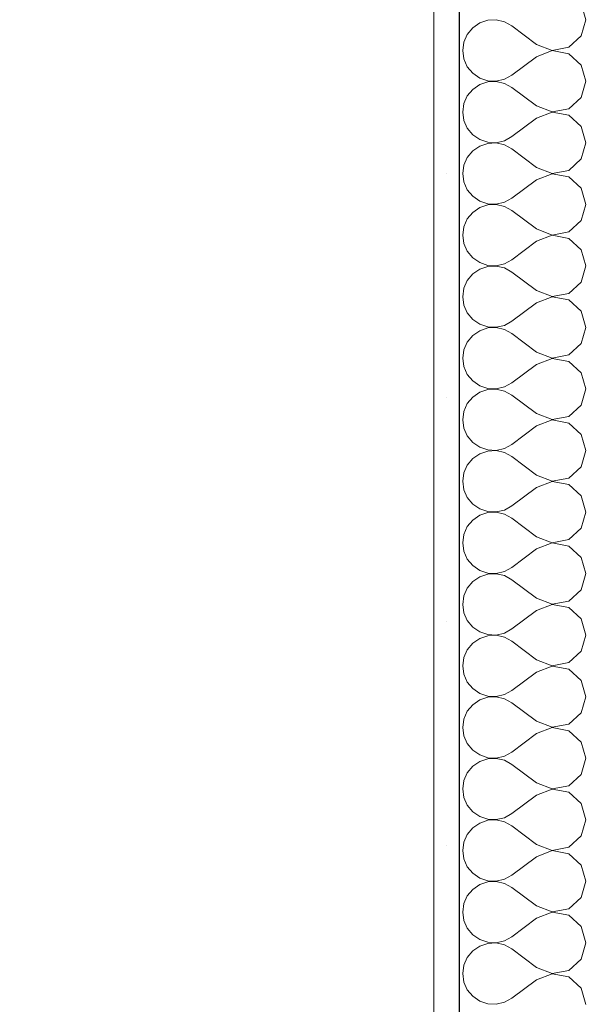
# Model space of a CAD drawing. Header units: millimetres. Extents: x 53458 to 260960, y -123310 to -87533.
# Tile 14 of 256: x 64760 to 64979, y -117798 to -117417. Entities that reach past the tile are written whole.
import ezdxf

# ---------------------------------------------------------------- set-up
doc = ezdxf.new("R2010")
doc.units = ezdxf.units.MM
doc.header["$MEASUREMENT"] = 0
doc.layers.add('Nowe_A-Wymiary-Zewnętrzne', color=7, linetype='Continuous')
doc.layers.add('Nowe_A-Ściany-Wewnętrzne', color=7, linetype='Continuous')
doc.layers.add('Nowe_A-Wymiary-Zewnętrzne_Nr_pióra__45', color=7, linetype='Continuous', lineweight=15, true_color=0x40a5ff)
doc.layers.add('Nowe_A-Wymiary-Zewnętrzne_Nr_pióra__85', color=7, linetype='Continuous', lineweight=13, true_color=0x80c2ff)
for name, color, linetype, lineweight in [('Nowe_A-Wymiary-Zewnętrzne_Nr_pióra__46', 5, 'Continuous', 15), ('Nowe_A-Ściany-Wewnętrzne_Nr_pióra__174', 7, 'Continuous', 5), ('Nowe_A-Ściany-Wewnętrzne_Nr_pióra__27', 7, 'Continuous', 25), ('Nowe_A-Ściany-Wewnętrzne_Nr_pióra__47', 7, 'Continuous', 15)]:
    doc.layers.add(name, color=color, linetype=linetype, lineweight=lineweight)
doc.styles.add('STYL_AUTOMATYCZNY_2', font='arial.ttf')
doc.dimstyles.new('STYL_AUTOMATYCZNY__1', dxfattribs={"dimtxt": 125, "dimasz": 47.5, "dimexe": 0.18, "dimexo": 20, "dimgap": 0, "dimtad": 1, "dimtih": 1, "dimtoh": 1, "dimdec": 1, "dimlfac": 0.1, "dimzin": 0, "dimdsep": 46, "dimtxsty": 'STYL_AUTOMATYCZNY_2', "dimblk": 'ARROWHEAD_11', "dimblk1": 'ARROWHEAD_11', "dimblk2": 'ARROWHEAD_11', "dimcen": 0.09, "dimclrd": 256, "dimclre": 256, "dimclrt": 5, "dimadec": 1, "dimazin": 0, "dimtfac": 1, "dimtdec": 4, "dimtmove": 0, "dimatfit": 3, "dimfxl": 0, "dimtolj": 1, "dimtzin": 0, "dimarcsym": 0})
doc.dimstyles.new('STYL_AUTOMATYCZNY__2', dxfattribs={"dimtxt": 125, "dimasz": 47.5, "dimexe": 0.18, "dimexo": 20, "dimgap": 0, "dimtad": 1, "dimdec": 1, "dimlfac": 0.1, "dimzin": 0, "dimdsep": 46, "dimtxsty": 'STYL_AUTOMATYCZNY_2', "dimblk": 'ARROWHEAD_11', "dimblk1": 'ARROWHEAD_11', "dimblk2": 'ARROWHEAD_11', "dimcen": 0.09, "dimclrd": 256, "dimclre": 256, "dimclrt": 5, "dimadec": 1, "dimazin": 0, "dimtfac": 1, "dimtdec": 4, "dimtmove": 0, "dimatfit": 3, "dimfxl": 0, "dimtolj": 1, "dimtzin": 0, "dimarcsym": 0})

# ---------------------------------------------------------------- blocks, each defined once
blk = doc.blocks.new('*X257')
at = {"layer": 'Nowe_A-Ściany-Wewnętrzne_Nr_pióra__174', "color": 7, "linetype": 'Continuous', "lineweight": 5}
for p, q in [((64978.88, -117416.67), (64977.1, -117410.41)), ((64940.96, -117416.87), (64937.84, -117417.92)), ((64944.24, -117416.71), (64940.96, -117416.87)), ((64947.44, -117417.46), (64944.24, -117416.71)), ((64977.1, -117422.93), (64978.88, -117416.67)), ((64935.14, -117419.78), (64933.04, -117422.31)), ((64937.84, -117417.92), (64935.14, -117419.78)), ((64950.31, -117419.05), (64947.44, -117417.46)), ((64959.83, -117426.19), (64950.31, -117419.05)), ((64933.04, -117422.31), (64931.72, -117425.32)), ((64972.3, -117427.31), (64977.1, -117422.93)), ((64931.72, -117425.32), (64931.26, -117428.57)), ((64959.83, -117426.19), (64965.91, -117428.52)), ((64965.91, -117428.52), (64972.3, -117427.31)), ((64931.26, -117428.57), (64931.72, -117431.82)), ((64931.72, -117431.82), (64933.04, -117434.83)), ((64959.83, -117430.95), (64950.31, -117438.1)), ((64965.91, -117428.62), (64959.83, -117430.95)), ((64972.3, -117429.83), (64965.91, -117428.62)), ((64977.1, -117434.22), (64972.3, -117429.83)), ((64933.04, -117434.83), (64935.14, -117437.36)), ((64978.88, -117440.48), (64977.1, -117434.22)), ((64935.14, -117437.36), (64937.84, -117439.22)), ((64937.84, -117439.22), (64940.96, -117440.27)), ((64944.24, -117440.43), (64947.44, -117439.68)), ((64947.44, -117439.68), (64950.31, -117438.1)), ((64935.14, -117443.59), (64933.04, -117446.12)), ((64937.84, -117441.73), (64935.14, -117443.59)), ((64940.96, -117440.68), (64937.84, -117441.73)), ((64940.96, -117440.27), (64944.24, -117440.43)), ((64944.24, -117440.52), (64940.96, -117440.68)), ((64947.44, -117441.27), (64944.24, -117440.52)), ((64950.31, -117442.86), (64947.44, -117441.27)), ((64959.83, -117450), (64950.31, -117442.86)), ((64977.1, -117446.73), (64978.88, -117440.48)), ((64933.04, -117446.12), (64931.72, -117449.13)), ((64972.3, -117451.12), (64977.1, -117446.73)), ((64931.72, -117449.13), (64931.26, -117452.38)), ((64959.83, -117450), (64965.91, -117452.33)), ((64965.91, -117452.33), (64972.3, -117451.12)), ((64931.26, -117452.38), (64931.72, -117455.63)), ((64959.83, -117454.76), (64950.31, -117461.9)), ((64965.91, -117452.43), (64959.83, -117454.76)), ((64972.3, -117453.64), (64965.91, -117452.43)), ((64977.1, -117458.03), (64972.3, -117453.64)), ((64931.72, -117455.63), (64933.04, -117458.64)), ((64933.04, -117458.64), (64935.14, -117461.17)), ((64978.88, -117464.29), (64977.1, -117458.03)), ((64935.14, -117461.17), (64937.84, -117463.03)), ((64947.44, -117463.49), (64950.31, -117461.9)), ((64937.84, -117465.54), (64935.14, -117467.4)), ((64937.84, -117463.03), (64940.96, -117464.08)), ((64940.96, -117464.49), (64937.84, -117465.54)), ((64940.96, -117464.08), (64944.24, -117464.24)), ((64944.24, -117464.33), (64940.96, -117464.49)), ((64944.24, -117464.24), (64947.44, -117463.49)), ((64947.44, -117465.08), (64944.24, -117464.33)), ((64950.31, -117466.67), (64947.44, -117465.08)), ((64977.1, -117470.54), (64978.88, -117464.29)), ((64933.04, -117469.93), (64931.72, -117472.94)), ((64935.14, -117467.4), (64933.04, -117469.93)), ((64959.83, -117473.81), (64950.31, -117466.67)), ((64931.72, -117472.94), (64931.26, -117476.19)), ((64959.83, -117473.81), (64965.91, -117476.14)), ((64972.3, -117474.93), (64977.1, -117470.54)), ((64931.26, -117476.19), (64931.72, -117479.44)), ((64965.91, -117476.24), (64959.83, -117478.57)), ((64965.91, -117476.14), (64972.3, -117474.93)), ((64972.3, -117477.45), (64965.91, -117476.24)), ((64977.1, -117481.84), (64972.3, -117477.45)), ((64931.72, -117479.44), (64933.04, -117482.45)), ((64959.83, -117478.57), (64950.31, -117485.71)), ((64978.88, -117488.1), (64977.1, -117481.84)), ((64933.04, -117482.45), (64935.14, -117484.98)), ((64935.14, -117484.98), (64937.84, -117486.84)), ((64937.84, -117489.35), (64935.14, -117491.21)), ((64937.84, -117486.84), (64940.96, -117487.89)), ((64940.96, -117488.3), (64937.84, -117489.35)), ((64940.96, -117487.89), (64944.24, -117488.05)), ((64944.24, -117488.14), (64940.96, -117488.3)), ((64944.24, -117488.05), (64947.44, -117487.3)), ((64947.44, -117488.89), (64944.24, -117488.14)), ((64947.44, -117487.3), (64950.31, -117485.71)), ((64950.31, -117490.48), (64947.44, -117488.89)), ((64977.1, -117494.35), (64978.88, -117488.1)), ((64935.14, -117491.21), (64933.04, -117493.74)), ((64959.83, -117497.62), (64950.31, -117490.48)), ((64931.72, -117496.75), (64931.26, -117500)), ((64933.04, -117493.74), (64931.72, -117496.75)), ((64972.3, -117498.74), (64977.1, -117494.35)), ((64931.26, -117500), (64931.72, -117503.25)), ((64959.83, -117497.62), (64965.91, -117499.95)), ((64965.91, -117500.05), (64959.83, -117502.38)), ((64965.91, -117499.95), (64972.3, -117498.74)), ((64972.3, -117501.26), (64965.91, -117500.05)), ((64931.72, -117503.25), (64933.04, -117506.26)), ((64959.83, -117502.38), (64950.31, -117509.52)), ((64977.1, -117505.65), (64972.3, -117501.26)), ((64933.04, -117506.26), (64935.14, -117508.79)), ((64978.88, -117511.9), (64977.1, -117505.65)), ((64935.14, -117508.79), (64937.84, -117510.65)), ((64937.84, -117510.65), (64940.96, -117511.7)), ((64940.96, -117512.11), (64937.84, -117513.16)), ((64940.96, -117511.7), (64944.24, -117511.86)), ((64944.24, -117511.95), (64940.96, -117512.11)), ((64944.24, -117511.86), (64947.44, -117511.11)), ((64947.44, -117512.7), (64944.24, -117511.95)), ((64947.44, -117511.11), (64950.31, -117509.52)), ((64977.1, -117518.16), (64978.88, -117511.9)), ((64935.14, -117515.02), (64933.04, -117517.55)), ((64937.84, -117513.16), (64935.14, -117515.02)), ((64950.31, -117514.29), (64947.44, -117512.7)), ((64959.83, -117521.43), (64950.31, -117514.29)), ((64933.04, -117517.55), (64931.72, -117520.56)), ((64972.3, -117522.55), (64977.1, -117518.16)), ((64931.72, -117520.56), (64931.26, -117523.81)), ((64959.83, -117521.43), (64965.91, -117523.76)), ((64965.91, -117523.76), (64972.3, -117522.55)), ((64931.26, -117523.81), (64931.72, -117527.06)), ((64931.72, -117527.06), (64933.04, -117530.07)), ((64959.83, -117526.19), (64950.31, -117533.33)), ((64965.91, -117523.86), (64959.83, -117526.19)), ((64972.3, -117525.07), (64965.91, -117523.86)), ((64977.1, -117529.46), (64972.3, -117525.07)), ((64933.04, -117530.07), (64935.14, -117532.6)), ((64978.88, -117535.71), (64977.1, -117529.46)), ((64935.14, -117532.6), (64937.84, -117534.46)), ((64937.84, -117534.46), (64940.96, -117535.51)), ((64944.24, -117535.67), (64947.44, -117534.92)), ((64947.44, -117534.92), (64950.31, -117533.33)), ((64935.14, -117538.83), (64933.04, -117541.36)), ((64937.84, -117536.97), (64935.14, -117538.83)), ((64940.96, -117535.92), (64937.84, -117536.97)), ((64940.96, -117535.51), (64944.24, -117535.67)), ((64944.24, -117535.76), (64940.96, -117535.92)), ((64947.44, -117536.51), (64944.24, -117535.76)), ((64950.31, -117538.1), (64947.44, -117536.51)), ((64959.83, -117545.24), (64950.31, -117538.1)), ((64977.1, -117541.97), (64978.88, -117535.71)), ((64933.04, -117541.36), (64931.72, -117544.37)), ((64972.3, -117546.36), (64977.1, -117541.97)), ((64931.72, -117544.37), (64931.26, -117547.62)), ((64959.83, -117545.24), (64965.91, -117547.57)), ((64965.91, -117547.57), (64972.3, -117546.36)), ((64931.26, -117547.62), (64931.72, -117550.87)), ((64959.83, -117550), (64950.31, -117557.14)), ((64965.91, -117547.67), (64959.83, -117550)), ((64972.3, -117548.88), (64965.91, -117547.67)), ((64977.1, -117553.27), (64972.3, -117548.88)), ((64931.72, -117550.87), (64933.04, -117553.88)), ((64933.04, -117553.88), (64935.14, -117556.41)), ((64978.88, -117559.52), (64977.1, -117553.27)), ((64935.14, -117556.41), (64937.84, -117558.27)), ((64947.44, -117558.73), (64950.31, -117557.14)), ((64937.84, -117560.78), (64935.14, -117562.64)), ((64937.84, -117558.27), (64940.96, -117559.32)), ((64940.96, -117559.73), (64937.84, -117560.78)), ((64940.96, -117559.32), (64944.24, -117559.48)), ((64944.24, -117559.57), (64940.96, -117559.73)), ((64944.24, -117559.48), (64947.44, -117558.73)), ((64947.44, -117560.32), (64944.24, -117559.57)), ((64950.31, -117561.9), (64947.44, -117560.32)), ((64977.1, -117565.78), (64978.88, -117559.52)), ((64933.04, -117565.17), (64931.72, -117568.18)), ((64935.14, -117562.64), (64933.04, -117565.17)), ((64959.83, -117569.05), (64950.31, -117561.9)), ((64931.72, -117568.18), (64931.26, -117571.43)), ((64959.83, -117569.05), (64965.91, -117571.38)), ((64972.3, -117570.17), (64977.1, -117565.78)), ((64931.26, -117571.43), (64931.72, -117574.68)), ((64965.91, -117571.48), (64959.83, -117573.81)), ((64965.91, -117571.38), (64972.3, -117570.17)), ((64972.3, -117572.69), (64965.91, -117571.48)), ((64977.1, -117577.07), (64972.3, -117572.69)), ((64931.72, -117574.68), (64933.04, -117577.69)), ((64959.83, -117573.81), (64950.31, -117580.95)), ((64978.88, -117583.33), (64977.1, -117577.07)), ((64933.04, -117577.69), (64935.14, -117580.22)), ((64935.14, -117580.22), (64937.84, -117582.08)), ((64937.84, -117584.59), (64935.14, -117586.45)), ((64937.84, -117582.08), (64940.96, -117583.13)), ((64940.96, -117583.54), (64937.84, -117584.59)), ((64940.96, -117583.13), (64944.24, -117583.29)), ((64944.24, -117583.38), (64940.96, -117583.54)), ((64944.24, -117583.29), (64947.44, -117582.54)), ((64947.44, -117584.12), (64944.24, -117583.38)), ((64947.44, -117582.54), (64950.31, -117580.95)), ((64950.31, -117585.71), (64947.44, -117584.12)), ((64977.1, -117589.59), (64978.88, -117583.33)), ((64935.14, -117586.45), (64933.04, -117588.98)), ((64959.83, -117592.86), (64950.31, -117585.71)), ((64931.72, -117591.98), (64931.26, -117595.24)), ((64933.04, -117588.98), (64931.72, -117591.98)), ((64972.3, -117593.98), (64977.1, -117589.59)), ((64931.26, -117595.24), (64931.72, -117598.49)), ((64959.83, -117592.86), (64965.91, -117595.19)), ((64965.91, -117595.29), (64959.83, -117597.62)), ((64965.91, -117595.19), (64972.3, -117593.98)), ((64972.3, -117596.49), (64965.91, -117595.29)), ((64931.72, -117598.49), (64933.04, -117601.5)), ((64959.83, -117597.62), (64950.31, -117604.76)), ((64977.1, -117600.88), (64972.3, -117596.49)), ((64933.04, -117601.5), (64935.14, -117604.03)), ((64978.88, -117607.14), (64977.1, -117600.88)), ((64935.14, -117604.03), (64937.84, -117605.89)), ((64937.84, -117605.89), (64940.96, -117606.94)), ((64940.96, -117607.35), (64937.84, -117608.4)), ((64940.96, -117606.94), (64944.24, -117607.09)), ((64944.24, -117607.19), (64940.96, -117607.35)), ((64944.24, -117607.09), (64947.44, -117606.35)), ((64947.44, -117607.93), (64944.24, -117607.19)), ((64947.44, -117606.35), (64950.31, -117604.76)), ((64977.1, -117613.4), (64978.88, -117607.14)), ((64935.14, -117610.26), (64933.04, -117612.79)), ((64937.84, -117608.4), (64935.14, -117610.26)), ((64950.31, -117609.52), (64947.44, -117607.93)), ((64959.83, -117616.67), (64950.31, -117609.52)), ((64933.04, -117612.79), (64931.72, -117615.79)), ((64972.3, -117617.79), (64977.1, -117613.4)), ((64931.72, -117615.79), (64931.26, -117619.05)), ((64959.83, -117616.67), (64965.91, -117619)), ((64965.91, -117619), (64972.3, -117617.79)), ((64931.26, -117619.05), (64931.72, -117622.3)), ((64931.72, -117622.3), (64933.04, -117625.31)), ((64959.83, -117621.43), (64950.31, -117628.57)), ((64965.91, -117619.1), (64959.83, -117621.43)), ((64972.3, -117620.3), (64965.91, -117619.1)), ((64977.1, -117624.69), (64972.3, -117620.3)), ((64933.04, -117625.31), (64935.14, -117627.84)), ((64978.88, -117630.95), (64977.1, -117624.69)), ((64935.14, -117627.84), (64937.84, -117629.7)), ((64937.84, -117629.7), (64940.96, -117630.75)), ((64944.24, -117630.9), (64947.44, -117630.16)), ((64947.44, -117630.16), (64950.31, -117628.57)), ((64935.14, -117634.07), (64933.04, -117636.6)), ((64937.84, -117632.21), (64935.14, -117634.07)), ((64940.96, -117631.16), (64937.84, -117632.21)), ((64940.96, -117630.75), (64944.24, -117630.9)), ((64944.24, -117631), (64940.96, -117631.16)), ((64947.44, -117631.74), (64944.24, -117631)), ((64950.31, -117633.33), (64947.44, -117631.74)), ((64959.83, -117640.48), (64950.31, -117633.33)), ((64977.1, -117637.21), (64978.88, -117630.95)), ((64933.04, -117636.6), (64931.72, -117639.6)), ((64972.3, -117641.6), (64977.1, -117637.21)), ((64931.72, -117639.6), (64931.26, -117642.86)), ((64959.83, -117640.48), (64965.91, -117642.81)), ((64965.91, -117642.81), (64972.3, -117641.6)), ((64931.26, -117642.86), (64931.72, -117646.11)), ((64959.83, -117645.24), (64950.31, -117652.38)), ((64965.91, -117642.91), (64959.83, -117645.24)), ((64972.3, -117644.11), (64965.91, -117642.91)), ((64977.1, -117648.5), (64972.3, -117644.11)), ((64931.72, -117646.11), (64933.04, -117649.12)), ((64933.04, -117649.12), (64935.14, -117651.64)), ((64978.88, -117654.76), (64977.1, -117648.5)), ((64935.14, -117651.64), (64937.84, -117653.51)), ((64947.44, -117653.97), (64950.31, -117652.38)), ((64937.84, -117656.02), (64935.14, -117657.88)), ((64937.84, -117653.51), (64940.96, -117654.55)), ((64940.96, -117654.97), (64937.84, -117656.02)), ((64940.96, -117654.55), (64944.24, -117654.71)), ((64944.24, -117654.81), (64940.96, -117654.97)), ((64944.24, -117654.71), (64947.44, -117653.97)), ((64947.44, -117655.55), (64944.24, -117654.81)), ((64950.31, -117657.14), (64947.44, -117655.55)), ((64977.1, -117661.02), (64978.88, -117654.76)), ((64933.04, -117660.41), (64931.72, -117663.41)), ((64935.14, -117657.88), (64933.04, -117660.41)), ((64959.83, -117664.29), (64950.31, -117657.14)), ((64931.72, -117663.41), (64931.26, -117666.67)), ((64959.83, -117664.29), (64965.91, -117666.62)), ((64972.3, -117665.41), (64977.1, -117661.02)), ((64931.26, -117666.67), (64931.72, -117669.92)), ((64965.91, -117666.71), (64959.83, -117669.05)), ((64965.91, -117666.62), (64972.3, -117665.41)), ((64972.3, -117667.92), (64965.91, -117666.71)), ((64977.1, -117672.31), (64972.3, -117667.92)), ((64931.72, -117669.92), (64933.04, -117672.93)), ((64959.83, -117669.05), (64950.31, -117676.19)), ((64978.88, -117678.57), (64977.1, -117672.31)), ((64933.04, -117672.93), (64935.14, -117675.45)), ((64935.14, -117675.45), (64937.84, -117677.31)), ((64937.84, -117679.83), (64935.14, -117681.69)), ((64937.84, -117677.31), (64940.96, -117678.36)), ((64940.96, -117678.78), (64937.84, -117679.83)), ((64940.96, -117678.36), (64944.24, -117678.52)), ((64944.24, -117678.62), (64940.96, -117678.78)), ((64944.24, -117678.52), (64947.44, -117677.78)), ((64947.44, -117679.36), (64944.24, -117678.62)), ((64947.44, -117677.78), (64950.31, -117676.19)), ((64950.31, -117680.95), (64947.44, -117679.36)), ((64977.1, -117684.83), (64978.88, -117678.57)), ((64935.14, -117681.69), (64933.04, -117684.22)), ((64959.83, -117688.1), (64950.31, -117680.95)), ((64931.72, -117687.22), (64931.26, -117690.48)), ((64933.04, -117684.22), (64931.72, -117687.22)), ((64972.3, -117689.22), (64977.1, -117684.83)), ((64931.26, -117690.48), (64931.72, -117693.73)), ((64959.83, -117688.1), (64965.91, -117690.43)), ((64965.91, -117690.52), (64959.83, -117692.86)), ((64965.91, -117690.43), (64972.3, -117689.22)), ((64972.3, -117691.73), (64965.91, -117690.52)), ((64931.72, -117693.73), (64933.04, -117696.73)), ((64959.83, -117692.86), (64950.31, -117700)), ((64977.1, -117696.12), (64972.3, -117691.73)), ((64933.04, -117696.73), (64935.14, -117699.26)), ((64978.88, -117702.38), (64977.1, -117696.12)), ((64935.14, -117699.26), (64937.84, -117701.12)), ((64937.84, -117701.12), (64940.96, -117702.17)), ((64940.96, -117702.59), (64937.84, -117703.64)), ((64940.96, -117702.17), (64944.24, -117702.33)), ((64944.24, -117702.43), (64940.96, -117702.59)), ((64944.24, -117702.33), (64947.44, -117701.59)), ((64947.44, -117703.17), (64944.24, -117702.43)), ((64947.44, -117701.59), (64950.31, -117700)), ((64977.1, -117708.64), (64978.88, -117702.38)), ((64935.14, -117705.5), (64933.04, -117708.03)), ((64937.84, -117703.64), (64935.14, -117705.5)), ((64950.31, -117704.76), (64947.44, -117703.17)), ((64959.83, -117711.9), (64950.31, -117704.76)), ((64933.04, -117708.03), (64931.72, -117711.03)), ((64972.3, -117713.03), (64977.1, -117708.64)), ((64931.72, -117711.03), (64931.26, -117714.29)), ((64959.83, -117711.9), (64965.91, -117714.24)), ((64965.91, -117714.24), (64972.3, -117713.03)), ((64931.26, -117714.29), (64931.72, -117717.54)), ((64931.72, -117717.54), (64933.04, -117720.54)), ((64959.83, -117716.67), (64950.31, -117723.81)), ((64965.91, -117714.33), (64959.83, -117716.67)), ((64972.3, -117715.54), (64965.91, -117714.33)), ((64977.1, -117719.93), (64972.3, -117715.54)), ((64933.04, -117720.54), (64935.14, -117723.07)), ((64978.88, -117726.19), (64977.1, -117719.93)), ((64935.14, -117723.07), (64937.84, -117724.93)), ((64937.84, -117724.93), (64940.96, -117725.98)), ((64944.24, -117726.14), (64947.44, -117725.4)), ((64947.44, -117725.4), (64950.31, -117723.81)), ((64935.14, -117729.31), (64933.04, -117731.84)), ((64937.84, -117727.45), (64935.14, -117729.31)), ((64940.96, -117726.4), (64937.84, -117727.45)), ((64940.96, -117725.98), (64944.24, -117726.14)), ((64944.24, -117726.24), (64940.96, -117726.4)), ((64947.44, -117726.98), (64944.24, -117726.24)), ((64950.31, -117728.57), (64947.44, -117726.98)), ((64959.83, -117735.71), (64950.31, -117728.57)), ((64977.1, -117732.45), (64978.88, -117726.19)), ((64933.04, -117731.84), (64931.72, -117734.84)), ((64972.3, -117736.84), (64977.1, -117732.45)), ((64931.72, -117734.84), (64931.26, -117738.1)), ((64959.83, -117735.71), (64965.91, -117738.05)), ((64965.91, -117738.05), (64972.3, -117736.84)), ((64931.26, -117738.1), (64931.72, -117741.35)), ((64959.83, -117740.48), (64950.31, -117747.62)), ((64965.91, -117738.14), (64959.83, -117740.48)), ((64972.3, -117739.35), (64965.91, -117738.14)), ((64977.1, -117743.74), (64972.3, -117739.35)), ((64931.72, -117741.35), (64933.04, -117744.35)), ((64933.04, -117744.35), (64935.14, -117746.88)), ((64978.88, -117750), (64977.1, -117743.74)), ((64935.14, -117746.88), (64937.84, -117748.74)), ((64947.44, -117749.21), (64950.31, -117747.62)), ((64937.84, -117751.26), (64935.14, -117753.12)), ((64937.84, -117748.74), (64940.96, -117749.79)), ((64940.96, -117750.21), (64937.84, -117751.26)), ((64940.96, -117749.79), (64944.24, -117749.95)), ((64944.24, -117750.05), (64940.96, -117750.21)), ((64944.24, -117749.95), (64947.44, -117749.21)), ((64947.44, -117750.79), (64944.24, -117750.05)), ((64950.31, -117752.38), (64947.44, -117750.79)), ((64977.1, -117756.26), (64978.88, -117750)), ((64933.04, -117755.65), (64931.72, -117758.65)), ((64935.14, -117753.12), (64933.04, -117755.65)), ((64959.83, -117759.52), (64950.31, -117752.38)), ((64931.72, -117758.65), (64931.26, -117761.9)), ((64959.83, -117759.52), (64965.91, -117761.86)), ((64972.3, -117760.65), (64977.1, -117756.26)), ((64931.26, -117761.9), (64931.72, -117765.16)), ((64965.91, -117761.95), (64959.83, -117764.29)), ((64965.91, -117761.86), (64972.3, -117760.65)), ((64972.3, -117763.16), (64965.91, -117761.95)), ((64977.1, -117767.55), (64972.3, -117763.16)), ((64931.72, -117765.16), (64933.04, -117768.16)), ((64959.83, -117764.29), (64950.31, -117771.43)), ((64978.88, -117773.81), (64977.1, -117767.55)), ((64933.04, -117768.16), (64935.14, -117770.69)), ((64935.14, -117770.69), (64937.84, -117772.55)), ((64937.84, -117775.07), (64935.14, -117776.93)), ((64937.84, -117772.55), (64940.96, -117773.6)), ((64940.96, -117774.02), (64937.84, -117775.07)), ((64940.96, -117773.6), (64944.24, -117773.76)), ((64944.24, -117773.86), (64940.96, -117774.02)), ((64944.24, -117773.76), (64947.44, -117773.02)), ((64947.44, -117774.6), (64944.24, -117773.86)), ((64947.44, -117773.02), (64950.31, -117771.43)), ((64950.31, -117776.19), (64947.44, -117774.6)), ((64977.1, -117780.07), (64978.88, -117773.81)), ((64935.14, -117776.93), (64933.04, -117779.46)), ((64959.83, -117783.33), (64950.31, -117776.19)), ((64931.72, -117782.46), (64931.26, -117785.71)), ((64933.04, -117779.46), (64931.72, -117782.46)), ((64972.3, -117784.46), (64977.1, -117780.07)), ((64931.26, -117785.71), (64931.72, -117788.97)), ((64959.83, -117783.33), (64965.91, -117785.67)), ((64965.91, -117785.76), (64959.83, -117788.1)), ((64965.91, -117785.67), (64972.3, -117784.46)), ((64972.3, -117786.97), (64965.91, -117785.76)), ((64931.72, -117788.97), (64933.04, -117791.97)), ((64959.83, -117788.1), (64950.31, -117795.24)), ((64977.1, -117791.36), (64972.3, -117786.97)), ((64933.04, -117791.97), (64935.14, -117794.5)), ((64978.88, -117797.62), (64977.1, -117791.36)), ((64935.14, -117794.5), (64937.84, -117796.36)), ((64937.84, -117796.36), (64940.96, -117797.41)), ((64940.96, -117797.41), (64944.24, -117797.57)), ((64944.24, -117797.57), (64947.44, -117796.83)), ((64947.44, -117796.83), (64950.31, -117795.24))]:
    blk.add_line(p, q, dxfattribs=at)
blk = doc.blocks.new('Ściana_53', base_point=(65105.07, -117042.6))
at = {"layer": 'Nowe_A-Ściany-Wewnętrzne', "linetype": 'Continuous', "lineweight": 0, "true_color": 0x000000}
h = blk.add_hatch(dxfattribs=at)
h.set_pattern_fill('Tynk', color=18, style=0, pattern_type=2)
h.set_pattern_definition([(0, (0, 0), (0, 86.60254), [0, -50]), (0, (25, 43.3), (0, 86.60254), [0, -50])])
h.paths.add_polyline_path([(64930.07, -118877.6), (64930.07, -117377.6), (64920.07, -117377.6), (64920.07, -118877.6)])
at = {"layer": 'Nowe_A-Ściany-Wewnętrzne_Nr_pióra__27', "color": 7, "linetype": 'Continuous', "lineweight": 25}
blk.add_line((64930.07, -118877.6), (64930.07, -117377.6), dxfattribs=at)
at = {"layer": 'Nowe_A-Ściany-Wewnętrzne_Nr_pióra__47', "color": 7, "linetype": 'Continuous', "lineweight": 15, "flags": 128}
blk.add_lwpolyline([(64920.07, -117377.6), (64920.07, -118877.6)], dxfattribs=at)
at = {"layer": 'Nowe_A-Ściany-Wewnętrzne', "color": 7, "lineweight": 25}
blk.add_blockref('*X257', (0, 0), dxfattribs=at)
blk = doc.blocks.new('*D570')
at = {"layer": 'Nowe_A-Wymiary-Zewnętrzne_Nr_pióra__45', "linetype": 'Continuous', "lineweight": 15, "true_color": 0x40a5ff}
for points in [[(63078.58, -117377.6), (63079.53, -117382.38), (63082.24, -117386.44), (63086.3, -117389.15), (63091.08, -117390.1), (63095.87, -117389.15), (63099.92, -117386.44), (63102.63, -117382.38), (63103.58, -117377.6), (63102.63, -117372.81), (63099.92, -117368.76), (63095.87, -117366.05), (63091.08, -117365.1), (63086.3, -117366.05), (63082.24, -117368.76), (63079.53, -117372.81)], [(63078.58, -118877.6), (63079.53, -118882.38), (63082.24, -118886.44), (63086.3, -118889.15), (63091.08, -118890.1), (63095.87, -118889.15), (63099.92, -118886.44), (63102.63, -118882.38), (63103.58, -118877.6), (63102.63, -118872.81), (63099.92, -118868.76), (63095.87, -118866.05), (63091.08, -118865.1), (63086.3, -118866.05), (63082.24, -118868.76), (63079.53, -118872.81)]]:
    blk.add_hatch(color=161, dxfattribs=at).paths.add_polyline_path(points)
at = {"layer": 'Nowe_A-Wymiary-Zewnętrzne_Nr_pióra__45', "color": 161, "linetype": 'Continuous', "lineweight": 15, "true_color": 0x40a5ff}
for centre in [(63091.08, -117377.6), (63091.08, -118877.6)]:
    blk.add_circle(centre, 12.5, dxfattribs=at)
at = {"layer": 'Nowe_A-Wymiary-Zewnętrzne_Nr_pióra__85', "color": 151, "linetype": 'Continuous', "lineweight": 13, "true_color": 0x80c2ff}
for p, q in [((63078.58, -117377.6), (63044.21, -117377.6)), ((63137.96, -117377.6), (63103.58, -117377.6)), ((63091.08, -118865.1), (63091.08, -117390.1)), ((63078.58, -118877.6), (63044.21, -118877.6)), ((63137.96, -118877.6), (63103.58, -118877.6)), ((63091.08, -118902.6), (63091.08, -118890.1))]:
    blk.add_line(p, q, dxfattribs=at)
at = {"layer": 'Nowe_A-Wymiary-Zewnętrzne_Nr_pióra__46', "color": 5, "lineweight": 15, "char_height": 125, "attachment_point": 7, "rotation": 90, "style": 'STYL_AUTOMATYCZNY_2'}
for s, insert in [('\\A1;{\\pql;\\fArial|b0|i0|c238|p0;\\W1.000000;33,5}', (63066.08, -117723.75)), ('\\A1;{\\pql;\\fArial|b0|i0|c238|p0;\\W1.000000;150,0}', (63066.08, -118508.92))]:
    blk.add_mtext(s, dxfattribs=dict(at, insert=insert))
blk = doc.blocks.new('ARROWHEAD_11')
at = {"color": 0, "linetype": 'Continuous', "lineweight": 0}
blk.add_line((0, 0), (-1, 0), dxfattribs=at)
at = {"color": 0, "linetype": 'Continuous', "lineweight": 0, "const_width": 0.25, "flags": 128}
blk.add_lwpolyline([(-0.125, 0, 1), (0.125, 0, 1)], format="xyb", close=True, dxfattribs=at)
blk = doc.blocks.new('*D571')
at = {"layer": 'Nowe_A-Wymiary-Zewnętrzne_Nr_pióra__45', "linetype": 'Continuous', "lineweight": 15, "true_color": 0x40a5ff}
for points in [[(63078.58, -117042.6), (63079.53, -117047.38), (63082.24, -117051.44), (63086.3, -117054.15), (63091.08, -117055.1), (63095.87, -117054.15), (63099.92, -117051.44), (63102.63, -117047.38), (63103.58, -117042.6), (63102.63, -117037.81), (63099.92, -117033.76), (63095.87, -117031.05), (63091.08, -117030.1), (63086.3, -117031.05), (63082.24, -117033.76), (63079.53, -117037.81)], [(63078.58, -117377.6), (63079.53, -117382.38), (63082.24, -117386.44), (63086.3, -117389.15), (63091.08, -117390.1), (63095.87, -117389.15), (63099.92, -117386.44), (63102.63, -117382.38), (63103.58, -117377.6), (63102.63, -117372.81), (63099.92, -117368.76), (63095.87, -117366.05), (63091.08, -117365.1), (63086.3, -117366.05), (63082.24, -117368.76), (63079.53, -117372.81)]]:
    blk.add_hatch(color=161, dxfattribs=at).paths.add_polyline_path(points)
at = {"layer": 'Nowe_A-Wymiary-Zewnętrzne_Nr_pióra__45', "color": 161, "linetype": 'Continuous', "lineweight": 15, "true_color": 0x40a5ff}
for centre in [(63091.08, -117042.6), (63091.08, -117377.6)]:
    blk.add_circle(centre, 12.5, dxfattribs=at)
at = {"layer": 'Nowe_A-Wymiary-Zewnętrzne_Nr_pióra__85', "color": 151, "linetype": 'Continuous', "lineweight": 13, "true_color": 0x80c2ff}
for p, q in [((63078.58, -117042.6), (63044.21, -117042.6)), ((63137.96, -117042.6), (63103.58, -117042.6)), ((63091.08, -117365.1), (63091.08, -117055.1)), ((63078.58, -117377.6), (63044.21, -117377.6)), ((63137.96, -117377.6), (63103.58, -117377.6))]:
    blk.add_line(p, q, dxfattribs=at)
blk = doc.blocks.new('*D627')
at = {"layer": 'Nowe_A-Wymiary-Zewnętrzne_Nr_pióra__45', "linetype": 'Continuous', "lineweight": 15, "true_color": 0x40a5ff}
for points in [[(93176.56, -117377.6), (93177.51, -117382.38), (93180.22, -117386.44), (93184.28, -117389.15), (93189.06, -117390.1), (93193.84, -117389.15), (93197.9, -117386.44), (93200.61, -117382.38), (93201.56, -117377.6), (93200.61, -117372.81), (93197.9, -117368.76), (93193.84, -117366.05), (93189.06, -117365.1), (93184.28, -117366.05), (93180.22, -117368.76), (93177.51, -117372.81)], [(93176.56, -118877.6), (93177.51, -118882.38), (93180.22, -118886.44), (93184.28, -118889.15), (93189.06, -118890.1), (93193.84, -118889.15), (93197.9, -118886.44), (93200.61, -118882.38), (93201.56, -118877.6), (93200.61, -118872.81), (93197.9, -118868.76), (93193.84, -118866.05), (93189.06, -118865.1), (93184.28, -118866.05), (93180.22, -118868.76), (93177.51, -118872.81)]]:
    blk.add_hatch(color=161, dxfattribs=at).paths.add_polyline_path(points)
at = {"layer": 'Nowe_A-Wymiary-Zewnętrzne_Nr_pióra__45', "color": 161, "linetype": 'Continuous', "lineweight": 15, "true_color": 0x40a5ff}
for centre in [(93189.06, -117377.6), (93189.06, -118877.6)]:
    blk.add_circle(centre, 12.5, dxfattribs=at)
at = {"layer": 'Nowe_A-Wymiary-Zewnętrzne_Nr_pióra__85', "color": 151, "linetype": 'Continuous', "lineweight": 13, "true_color": 0x80c2ff}
for p, q in [((93176.56, -117377.6), (93142.19, -117377.6)), ((93235.94, -117377.6), (93201.56, -117377.6)), ((93189.06, -118865.1), (93189.06, -117390.1)), ((93176.56, -118877.6), (93142.19, -118877.6)), ((93235.94, -118877.6), (93201.56, -118877.6)), ((93189.06, -118902.6), (93189.06, -118890.1))]:
    blk.add_line(p, q, dxfattribs=at)
at = {"layer": 'Nowe_A-Wymiary-Zewnętrzne_Nr_pióra__46', "color": 5, "lineweight": 15, "char_height": 125, "attachment_point": 7, "rotation": 90, "style": 'STYL_AUTOMATYCZNY_2'}
for s, insert in [('\\A1;{\\pql;\\fArial|b0|i0|c238|p0;\\W1.000000;33,5}', (93164.06, -117723.75)), ('\\A1;{\\pql;\\fArial|b0|i0|c238|p0;\\W1.000000;150,0}', (93164.06, -118508.92))]:
    blk.add_mtext(s, dxfattribs=dict(at, insert=insert))
blk = doc.blocks.new('*D628')
at = {"layer": 'Nowe_A-Wymiary-Zewnętrzne_Nr_pióra__45', "linetype": 'Continuous', "lineweight": 15, "true_color": 0x40a5ff}
for points in [[(93176.56, -117042.6), (93177.51, -117047.38), (93180.22, -117051.44), (93184.28, -117054.15), (93189.06, -117055.1), (93193.84, -117054.15), (93197.9, -117051.44), (93200.61, -117047.38), (93201.56, -117042.6), (93200.61, -117037.81), (93197.9, -117033.76), (93193.84, -117031.05), (93189.06, -117030.1), (93184.28, -117031.05), (93180.22, -117033.76), (93177.51, -117037.81)], [(93176.56, -117377.6), (93177.51, -117382.38), (93180.22, -117386.44), (93184.28, -117389.15), (93189.06, -117390.1), (93193.84, -117389.15), (93197.9, -117386.44), (93200.61, -117382.38), (93201.56, -117377.6), (93200.61, -117372.81), (93197.9, -117368.76), (93193.84, -117366.05), (93189.06, -117365.1), (93184.28, -117366.05), (93180.22, -117368.76), (93177.51, -117372.81)]]:
    blk.add_hatch(color=161, dxfattribs=at).paths.add_polyline_path(points)
at = {"layer": 'Nowe_A-Wymiary-Zewnętrzne_Nr_pióra__45', "color": 161, "linetype": 'Continuous', "lineweight": 15, "true_color": 0x40a5ff}
for centre in [(93189.06, -117042.6), (93189.06, -117377.6)]:
    blk.add_circle(centre, 12.5, dxfattribs=at)
at = {"layer": 'Nowe_A-Wymiary-Zewnętrzne_Nr_pióra__85', "color": 151, "linetype": 'Continuous', "lineweight": 13, "true_color": 0x80c2ff}
for p, q in [((93176.56, -117042.6), (93142.19, -117042.6)), ((93235.94, -117042.6), (93201.56, -117042.6)), ((93189.06, -117365.1), (93189.06, -117055.1)), ((93176.56, -117377.6), (93142.19, -117377.6)), ((93235.94, -117377.6), (93201.56, -117377.6))]:
    blk.add_line(p, q, dxfattribs=at)
blk = doc.blocks.new('*D650')
at = {"layer": 'Nowe_A-Wymiary-Zewnętrzne_Nr_pióra__45', "linetype": 'Continuous', "lineweight": 15, "true_color": 0x40a5ff}
for points in [[(64757.57, -120280.83), (64758.52, -120285.62), (64761.23, -120289.67), (64765.29, -120292.38), (64770.07, -120293.33), (64774.86, -120292.38), (64778.91, -120289.67), (64781.62, -120285.62), (64782.57, -120280.83), (64781.62, -120276.05), (64778.91, -120271.99), (64774.86, -120269.29), (64770.07, -120268.33), (64765.29, -120269.29), (64761.23, -120271.99), (64758.52, -120276.05)], [(65092.57, -120280.83), (65093.52, -120285.62), (65096.23, -120289.67), (65100.29, -120292.38), (65105.07, -120293.33), (65109.86, -120292.38), (65113.91, -120289.67), (65116.62, -120285.62), (65117.57, -120280.83), (65116.62, -120276.05), (65113.91, -120271.99), (65109.86, -120269.29), (65105.07, -120268.33), (65100.29, -120269.29), (65096.23, -120271.99), (65093.52, -120276.05)]]:
    blk.add_hatch(color=161, dxfattribs=at).paths.add_polyline_path(points)
at = {"layer": 'Nowe_A-Wymiary-Zewnętrzne_Nr_pióra__45', "color": 161, "linetype": 'Continuous', "lineweight": 15, "true_color": 0x40a5ff}
for centre in [(64770.07, -120280.83), (65105.07, -120280.83)]:
    blk.add_circle(centre, 12.5, dxfattribs=at)
at = {"layer": 'Nowe_A-Wymiary-Zewnętrzne_Nr_pióra__85', "color": 151, "linetype": 'Continuous', "lineweight": 13, "true_color": 0x80c2ff}
for p, q in [((64770.07, -120268.33), (64770.07, -120233.96)), ((65105.07, -120268.33), (65105.07, -120233.96)), ((64745.07, -120280.83), (64757.57, -120280.83)), ((64782.57, -120280.83), (65092.57, -120280.83)), ((64770.07, -120327.71), (64770.07, -120293.33)), ((65105.07, -120327.71), (65105.07, -120293.33))]:
    blk.add_line(p, q, dxfattribs=at)
at = {"layer": 'Nowe_A-Wymiary-Zewnętrzne_Nr_pióra__46', "color": 5, "lineweight": 15, "insert": (64423.92, -120255.83), "char_height": 125, "attachment_point": 7, "style": 'STYL_AUTOMATYCZNY_2'}
blk.add_mtext('\\A1;{\\pql;\\fArial|b0|i0|c238|p0;\\W1.000000;33,5}', dxfattribs=at)
blk = doc.blocks.new('*D658')
at = {"layer": 'Nowe_A-Wymiary-Zewnętrzne_Nr_pióra__45', "linetype": 'Continuous', "lineweight": 15, "true_color": 0x40a5ff}
for points in [[(64757.57, -120980.08), (64758.52, -120984.86), (64761.23, -120988.91), (64765.29, -120991.62), (64770.07, -120992.58), (64774.86, -120991.62), (64778.91, -120988.91), (64781.62, -120984.86), (64782.57, -120980.08), (64781.62, -120975.29), (64778.91, -120971.24), (64774.86, -120968.53), (64770.07, -120967.58), (64765.29, -120968.53), (64761.23, -120971.24), (64758.52, -120975.29)], [(91227.57, -120980.08), (91228.52, -120984.86), (91231.23, -120988.91), (91235.29, -120991.62), (91240.07, -120992.58), (91244.86, -120991.62), (91248.91, -120988.91), (91251.62, -120984.86), (91252.57, -120980.08), (91251.62, -120975.29), (91248.91, -120971.24), (91244.86, -120968.53), (91240.07, -120967.58), (91235.29, -120968.53), (91231.23, -120971.24), (91228.52, -120975.29)]]:
    blk.add_hatch(color=161, dxfattribs=at).paths.add_polyline_path(points)
at = {"layer": 'Nowe_A-Wymiary-Zewnętrzne_Nr_pióra__45', "color": 161, "linetype": 'Continuous', "lineweight": 15, "true_color": 0x40a5ff}
for centre in [(64770.07, -120980.08), (91240.07, -120980.08)]:
    blk.add_circle(centre, 12.5, dxfattribs=at)
at = {"layer": 'Nowe_A-Wymiary-Zewnętrzne_Nr_pióra__85', "color": 151, "linetype": 'Continuous', "lineweight": 13, "true_color": 0x80c2ff}
for p, q in [((64770.07, -120967.58), (64770.07, -120933.2)), ((91240.07, -120967.58), (91240.07, -120933.2)), ((64745.07, -120980.08), (64757.57, -120980.08)), ((64782.57, -120980.08), (91227.57, -120980.08)), ((91252.57, -120980.08), (91265.07, -120980.08)), ((64770.07, -121026.95), (64770.07, -120992.58)), ((91240.07, -121026.95), (91240.07, -120992.58))]:
    blk.add_line(p, q, dxfattribs=at)
at = {"layer": 'Nowe_A-Wymiary-Zewnętrzne_Nr_pióra__46', "color": 5, "lineweight": 15, "insert": (77719.09, -120955.08), "char_height": 125, "attachment_point": 7, "style": 'STYL_AUTOMATYCZNY_2'}
blk.add_mtext('\\A1;{\\pql;\\fArial|b0|i0|c238|p0;\\W1.000000;2\xa0647,0}', dxfattribs=at)
blk = doc.blocks.new('*D659')
at = {"layer": 'Nowe_A-Wymiary-Zewnętrzne_Nr_pióra__45', "linetype": 'Continuous', "lineweight": 15, "true_color": 0x40a5ff}
for points in [[(64757.57, -120747), (64758.52, -120751.78), (64761.23, -120755.83), (64765.29, -120758.54), (64770.07, -120759.5), (64774.86, -120758.54), (64778.91, -120755.83), (64781.62, -120751.78), (64782.57, -120747), (64781.62, -120742.21), (64778.91, -120738.16), (64774.86, -120735.45), (64770.07, -120734.5), (64765.29, -120735.45), (64761.23, -120738.16), (64758.52, -120742.21)], [(64907.57, -120747), (64908.52, -120751.78), (64911.23, -120755.83), (64915.29, -120758.54), (64920.07, -120759.5), (64924.86, -120758.54), (64928.91, -120755.83), (64931.62, -120751.78), (64932.57, -120747), (64931.62, -120742.21), (64928.91, -120738.16), (64924.86, -120735.45), (64920.07, -120734.5), (64915.29, -120735.45), (64911.23, -120738.16), (64908.52, -120742.21)]]:
    blk.add_hatch(color=161, dxfattribs=at).paths.add_polyline_path(points)
at = {"layer": 'Nowe_A-Wymiary-Zewnętrzne_Nr_pióra__45', "color": 161, "linetype": 'Continuous', "lineweight": 15, "true_color": 0x40a5ff}
for centre in [(64770.07, -120747), (64920.07, -120747)]:
    blk.add_circle(centre, 12.5, dxfattribs=at)
at = {"layer": 'Nowe_A-Wymiary-Zewnętrzne_Nr_pióra__85', "color": 151, "linetype": 'Continuous', "lineweight": 13, "true_color": 0x80c2ff}
for p, q in [((64770.07, -120734.5), (64770.07, -120700.12)), ((64920.07, -120734.5), (64920.07, -120700.12)), ((64745.07, -120747), (64757.57, -120747)), ((64782.57, -120747), (64907.57, -120747)), ((64770.07, -120793.87), (64770.07, -120759.5)), ((64920.07, -120793.87), (64920.07, -120759.5))]:
    blk.add_line(p, q, dxfattribs=at)
at = {"layer": 'Nowe_A-Wymiary-Zewnętrzne_Nr_pióra__46', "color": 5, "lineweight": 15, "insert": (64423.92, -120722), "char_height": 125, "attachment_point": 7, "style": 'STYL_AUTOMATYCZNY_2'}
blk.add_mtext('\\A1;{\\pql;\\fArial|b0|i0|c238|p0;\\W1.000000;15,0}', dxfattribs=at)
blk = doc.blocks.new('*D660')
at = {"layer": 'Nowe_A-Wymiary-Zewnętrzne_Nr_pióra__45', "linetype": 'Continuous', "lineweight": 15, "true_color": 0x40a5ff}
for points in [[(64907.57, -120747), (64908.52, -120751.78), (64911.23, -120755.83), (64915.29, -120758.54), (64920.07, -120759.5), (64924.86, -120758.54), (64928.91, -120755.83), (64931.62, -120751.78), (64932.57, -120747), (64931.62, -120742.21), (64928.91, -120738.16), (64924.86, -120735.45), (64920.07, -120734.5), (64915.29, -120735.45), (64911.23, -120738.16), (64908.52, -120742.21)], [(65277.57, -120747), (65278.52, -120751.78), (65281.23, -120755.83), (65285.29, -120758.54), (65290.07, -120759.5), (65294.86, -120758.54), (65298.91, -120755.83), (65301.62, -120751.78), (65302.57, -120747), (65301.62, -120742.21), (65298.91, -120738.16), (65294.86, -120735.45), (65290.07, -120734.5), (65285.29, -120735.45), (65281.23, -120738.16), (65278.52, -120742.21)]]:
    blk.add_hatch(color=161, dxfattribs=at).paths.add_polyline_path(points)
at = {"layer": 'Nowe_A-Wymiary-Zewnętrzne_Nr_pióra__45', "color": 161, "linetype": 'Continuous', "lineweight": 15, "true_color": 0x40a5ff}
for centre in [(64920.07, -120747), (65290.07, -120747)]:
    blk.add_circle(centre, 12.5, dxfattribs=at)
at = {"layer": 'Nowe_A-Wymiary-Zewnętrzne_Nr_pióra__85', "color": 151, "linetype": 'Continuous', "lineweight": 13, "true_color": 0x80c2ff}
for p, q in [((64920.07, -120734.5), (64920.07, -120700.12)), ((65290.07, -120734.5), (65290.07, -120700.12)), ((64932.57, -120747), (65277.57, -120747)), ((64920.07, -120793.87), (64920.07, -120759.5)), ((65290.07, -120793.87), (65290.07, -120759.5))]:
    blk.add_line(p, q, dxfattribs=at)
at = {"layer": 'Nowe_A-Wymiary-Zewnętrzne_Nr_pióra__46', "color": 5, "lineweight": 15, "insert": (64938.25, -120722), "char_height": 125, "attachment_point": 7, "style": 'STYL_AUTOMATYCZNY_2'}
blk.add_mtext('\\A1;{\\pql;\\fArial|b0|i0|c238|p0;\\W1.000000;37,0}', dxfattribs=at)
blk = doc.blocks.new('*D680')
at = {"layer": 'Nowe_A-Wymiary-Zewnętrzne_Nr_pióra__45', "linetype": 'Continuous', "lineweight": 15, "true_color": 0x40a5ff}
for points in [[(64757.57, -120513.91), (64758.52, -120518.7), (64761.23, -120522.75), (64765.29, -120525.46), (64770.07, -120526.41), (64774.86, -120525.46), (64778.91, -120522.75), (64781.62, -120518.7), (64782.57, -120513.91), (64781.62, -120509.13), (64778.91, -120505.08), (64774.86, -120502.37), (64770.07, -120501.41), (64765.29, -120502.37), (64761.23, -120505.08), (64758.52, -120509.13)], [(65227.57, -120513.91), (65228.52, -120518.7), (65231.23, -120522.75), (65235.29, -120525.46), (65240.07, -120526.41), (65244.86, -120525.46), (65248.91, -120522.75), (65251.62, -120518.7), (65252.57, -120513.91), (65251.62, -120509.13), (65248.91, -120505.08), (65244.86, -120502.37), (65240.07, -120501.41), (65235.29, -120502.37), (65231.23, -120505.08), (65228.52, -120509.13)]]:
    blk.add_hatch(color=161, dxfattribs=at).paths.add_polyline_path(points)
at = {"layer": 'Nowe_A-Wymiary-Zewnętrzne_Nr_pióra__45', "color": 161, "linetype": 'Continuous', "lineweight": 15, "true_color": 0x40a5ff}
for centre in [(64770.07, -120513.91), (65240.07, -120513.91)]:
    blk.add_circle(centre, 12.5, dxfattribs=at)
at = {"layer": 'Nowe_A-Wymiary-Zewnętrzne_Nr_pióra__85', "color": 151, "linetype": 'Continuous', "lineweight": 13, "true_color": 0x80c2ff}
for p, q in [((64770.07, -120501.41), (64770.07, -120467.04)), ((65240.07, -120501.41), (65240.07, -120467.04)), ((64745.07, -120513.91), (64757.57, -120513.91)), ((64782.57, -120513.91), (65227.57, -120513.91)), ((64770.07, -120560.79), (64770.07, -120526.41)), ((65240.07, -120560.79), (65240.07, -120526.41))]:
    blk.add_line(p, q, dxfattribs=at)
at = {"layer": 'Nowe_A-Wymiary-Zewnętrzne_Nr_pióra__46', "color": 5, "lineweight": 15, "insert": (64838.25, -120488.91), "char_height": 125, "attachment_point": 7, "style": 'STYL_AUTOMATYCZNY_2'}
blk.add_mtext('\\A1;{\\pql;\\fArial|b0|i0|c238|p0;\\W1.000000;47,0}', dxfattribs=at)

msp = doc.modelspace()

# ---------------------------------------------------------------- block references
at = {"layer": 'Nowe_A-Ściany-Wewnętrzne', "color": 7, "lineweight": 25}
msp.add_blockref('Ściana_53', (65105.07, -117042.6), dxfattribs=at)

# ---------------------------------------------------------------- dimensions: what is measured, and where the dimension line sits
at = {"layer": 'Nowe_A-Wymiary-Zewnętrzne', "color": 151, "linetype": 'Continuous', "lineweight": 13, "true_color": 0x80c2ff}
for base, p1, p2, picture, middle in [((65105.07, -120280.83), (64770.07, -98707.6), (65105.07, -94582.48), '*D650', (64585.74, -120193.33)), ((64920.07, -120747), (64770.07, -98707.6), (64920.07, -117377.6), '*D659', (64585.74, -120659.5)), ((91240.07, -120980.08), (64770.07, -98707.6), (91240.07, -98707.6), '*D658', (78000.21, -120892.58)), ((65240.07, -120513.91), (64770.07, -98707.6), (65240.07, -108042.6), '*D680', (65000.07, -120426.41)), ((65290.07, -120747), (64920.07, -117377.6), (65290.07, -117377.6), '*D660', (65100.07, -120659.5))]:
    dim = msp.add_linear_dim(base=base, p1=p1, p2=p2, dimstyle='STYL_AUTOMATYCZNY__1', dxfattribs=at)
    dim.commit()
    dim.dimension.update_dxf_attribs({"geometry": picture, "text_midpoint": middle, "dimtype": 160})
for base, p1, p2, picture, middle in [((63091.08, -117042.6), (64770.07, -117377.6), (62144.74, -117042.6), '*D571', (63003.58, -117561.93)), ((93189.06, -117042.6), (64770.07, -117377.6), (62144.74, -117042.6), '*D628', (93101.56, -117561.93)), ((63091.08, -117377.6), (64920.07, -118877.6), (64770.07, -117377.6), '*D570', (63003.58, -118299.53)), ((93189.06, -117377.6), (64920.07, -118877.6), (64770.07, -117377.6), '*D627', (93101.56, -118299.53))]:
    dim = msp.add_linear_dim(base=base, p1=p1, p2=p2, angle=90, dimstyle='STYL_AUTOMATYCZNY__2', dxfattribs=at)
    dim.commit()
    dim.dimension.update_dxf_attribs({"geometry": picture, "text_midpoint": middle, "dimtype": 160, "text_rotation": 90})

doc.saveas('drawing.dxf')
